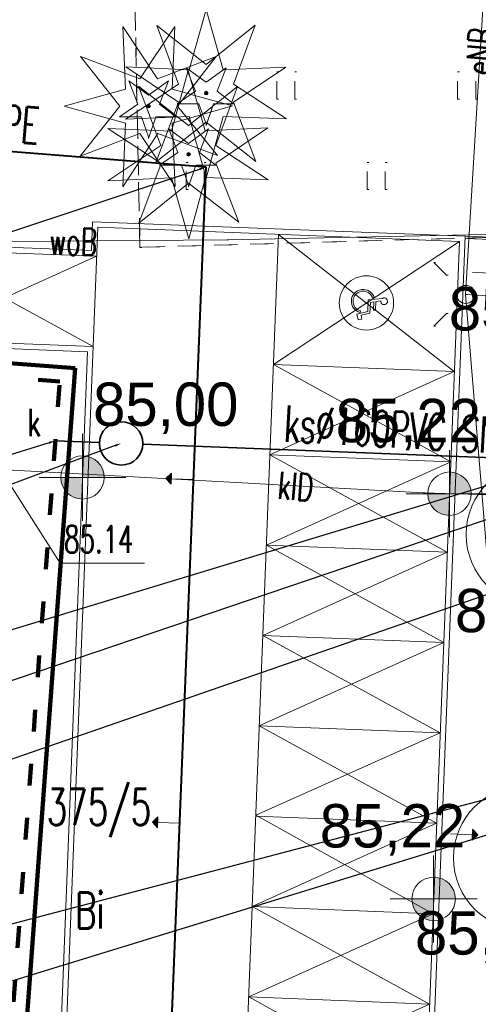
# Model space of a CAD drawing. Extents: x -134780 to 5540120, y 74663 to 5964901.
# Tile 28 of 84: x 5539557 to 5539570, y 5961332 to 5961359. Entities that reach past the tile are written whole.
import ezdxf
from ezdxf import colors
from ezdxf.entities.mleader import LeaderData, LeaderLine
from ezdxf.lldxf.tags import DXFTag
from ezdxf.math import Vec2, Vec3

# ---------------------------------------------------------------- set-up
doc = ezdxf.new("R2010")
doc.units = 0
doc.header["$MEASUREMENT"] = 0
doc.set_wipeout_variables(frame=1)
for name, pattern in [('ACAD_ISO03W100', [30, 12, -18]), ('Krawędzie ukryte', [150, 100, -50]), ('L_0_03', [1, 0.5, -0.5]), ('Przerywana', [320, 160, -160]), ('Wipeout_Contour', [1000, 0, -1000])]:
    doc.linetypes.add(name, pattern=pattern)
for name, color, linetype, lineweight in [('#opisy', 7, 'Continuous', 0), ('0_Nr_Pióra__7', 7, 'Continuous', 13), ('Arch drogi_Nr_Pióra__21', 7, 'Continuous', 9), ('Arch opisy_Nr_Pióra__21', 7, 'Continuous', 9), ('Arch opisy_Nr_Pióra__80', 3, 'Continuous', 211), ('arch spadki_Nr_Pióra__21', 7, 'Continuous', 9), ('inny_obiekt_zagospodarowania_terenu_Nr_Pióra__7', 7, 'Continuous', 13), ('INWENT RZĘDNE_Nr_Pióra__21', 7, 'Continuous', 9), ('IS_Kanalizacja_sanitarna_grawitacyjna', 34, 'ACAD_ISO03W100', 30), ('latarnia_Nr_Pióra__7', 7, 'Continuous', 13), ('mapa', 7, 'Continuous', 13), ('przewod_elektroenergetyczny_podziemny_Atr1_Nr_Pióra__7', 7, 'Continuous', 13), ('przewod_elektroenergetyczny_podziemny_Nr_Pióra__7', 7, 'Continuous', 13), ('przewod_kanalizacyjny_Atr1_Nr_Pióra__7', 7, 'Continuous', 13), ('przewod_kanalizacyjny_Nr_Pióra__7', 7, 'Continuous', 13), ('przewod_wodociagowy_Atr1_Nr_Pióra__7', 7, 'Continuous', 13), ('przewod_wodociagowy_Nr_Pióra__7', 7, 'Continuous', 13), ('rzedna_Atr2_Nr_Pióra__7', 7, 'Continuous', 13), ('slup_przewodow_napowietrznych_Nr_Pióra__7', 7, 'Continuous', 13), ('studnia_kanalizacyjna_Atr17_Nr_Pióra__7', 7, 'Continuous', 13), ('trawnik_Nr_Pióra__7', 7, 'Continuous', 13), ('zasuwa_lub_zawor_Nr_Pióra__7', 7, 'Continuous', 13)]:
    doc.layers.add(name, color=color, linetype=linetype, lineweight=lineweight)
for name, color, linetype, lineweight, true_color in [('210_oznaczenie_konturu_uzytku_gruntowego_Nr_Pióra__3', 7, 'Continuous', 18, 0xff6600), ('211_numer_dzialki_ewidencyjnej_Nr_Pióra__96', 7, 'Continuous', 13, 0x00d59f), ('_woda2', 7, 'Continuous', 30, 0x0b2af4), ('Arch opisy_Nr_Pióra__38', 7, 'Continuous', 211, 0xe3b979), ('Arch wyposarzenie_Nr_Pióra__2', 7, 'Continuous', 13, 0x7f7f7f), ('Arch zieleń_Nr_Pióra__4', 7, 'Continuous', 9, 0x029e21), ('OT_ZagospodarowanieTerenu_P_Nr_Pióra__96', 7, 'Continuous', 13, 0x00d59f)]:
    doc.layers.add(name, color=color, linetype=linetype, lineweight=lineweight, true_color=true_color)
for name, color, linetype in [('arch spadki', 7, 'Continuous'), ('INWENT RZĘDNE', 7, 'Continuous'), ('OT_ZagospodarowanieTerenu_P', 7, 'Continuous')]:
    doc.layers.add(name, color=color, linetype=linetype)
doc.styles.add('GENERATED_STYLE_1', font='txt')
doc.styles.add('GENERATED_STYLE_7', font='Simplex.shx', dxfattribs={"bigfont": 'BIGFONT.SHX'})
doc.styles.add('ROMANS', font='romans', dxfattribs={"width": 0.8})
doc.styles.get("Standard").update_dxf_attribs({"font": 'txt', "bigfont": 'BIGFONT.SHX'})
tags = doc.linetypes.add('DASH', pattern=[15, 10, -5]).pattern_tags.tags
tags[6:7] = [DXFTag(74, 4), DXFTag(75, 0), DXFTag(340, '0'), DXFTag(46, 0.0), DXFTag(50, 0.0), DXFTag(44, 0.0), DXFTag(45, 0.0)]
tags[4:5] = [DXFTag(74, 4), DXFTag(75, 0), DXFTag(340, '0'), DXFTag(46, 0.0), DXFTag(50, 0.0), DXFTag(44, 0.0), DXFTag(45, 0.0)]

# ---------------------------------------------------------------- blocks, each defined once
blk = doc.blocks.new('Koty wysokościowe_35', base_point=(-155004, 121215))
at = {"layer": 'INWENT RZĘDNE_Nr_Pióra__21', "linetype": 'Continuous'}
for points in [[(-155004, 121215), (-154404, 121215), (-154449, 121445), (-154579, 121639), (-154774, 121769), (-155004, 121815)], [(-155004, 121215), (-155604, 121215), (-155558, 120985), (-155428, 120791), (-155233, 120661), (-155004, 120615)]]:
    blk.add_hatch(color=256, dxfattribs=at).paths.add_polyline_path(points, flags=0)
for p, q in [((-155004, 120015), (-155004, 122415)), ((-156204, 121215), (-153804, 121215))]:
    blk.add_line(p, q, dxfattribs=at)
blk.add_circle((-155004, 121215), 600, dxfattribs=at)
at = {"layer": 'INWENT RZĘDNE_Nr_Pióra__21', "insert": (-154712, 122415), "char_height": 1200, "attachment_point": 7, "style": 'GENERATED_STYLE_1'}
blk.add_mtext('{85,00}', dxfattribs=at)
blk = doc.blocks.new('Koty wysokościowe_34', base_point=(-144864, 120764))
at = {"layer": 'INWENT RZĘDNE_Nr_Pióra__21', "linetype": 'Continuous'}
for points in [[(-144864, 120764), (-144264, 120764), (-144309, 120993), (-144439, 121188), (-144634, 121318), (-144864, 121364)], [(-144864, 120764), (-145464, 120764), (-145418, 120534), (-145288, 120339), (-145093, 120209), (-144864, 120164)]]:
    blk.add_hatch(color=256, dxfattribs=at).paths.add_polyline_path(points, flags=0)
for p, q in [((-144864, 119564), (-144864, 121964)), ((-146064, 120764), (-143664, 120764))]:
    blk.add_line(p, q, dxfattribs=at)
blk.add_circle((-144864, 120764), 600, dxfattribs=at)
at = {"layer": 'INWENT RZĘDNE_Nr_Pióra__21', "insert": (-148010, 121964), "char_height": 1200, "attachment_point": 7, "style": 'GENERATED_STYLE_1'}
blk.add_mtext('{85,22}', dxfattribs=at)
blk = doc.blocks.new('Koty wysokościowe_33', base_point=(-145302, 109559))
at = {"layer": 'INWENT RZĘDNE_Nr_Pióra__21', "linetype": 'Continuous'}
for points in [[(-145302, 109559), (-144702, 109559), (-144747, 109788), (-144877, 109983), (-145072, 110113), (-145302, 110159)], [(-145302, 109559), (-145902, 109559), (-145856, 109329), (-145726, 109135), (-145531, 109004), (-145302, 108959)]]:
    blk.add_hatch(color=256, dxfattribs=at).paths.add_polyline_path(points, flags=0)
for p, q in [((-145302, 108359), (-145302, 110759)), ((-146502, 109559), (-144102, 109559))]:
    blk.add_line(p, q, dxfattribs=at)
blk.add_circle((-145302, 109559), 600, dxfattribs=at)
at = {"layer": 'INWENT RZĘDNE_Nr_Pióra__21', "insert": (-148448, 110759), "char_height": 1200, "attachment_point": 7, "style": 'GENERATED_STYLE_1'}
blk.add_mtext('{85,22}', dxfattribs=at)
blk = doc.blocks.new('Koty wysokościowe_32', base_point=(-141233, 124024))
at = {"layer": 'INWENT RZĘDNE_Nr_Pióra__21', "linetype": 'Continuous'}
for points in [[(-141233, 124024), (-140633, 124024), (-140679, 124254), (-140809, 124449), (-141004, 124579), (-141233, 124624)], [(-141233, 124024), (-141833, 124024), (-141788, 123795), (-141658, 123600), (-141463, 123470), (-141233, 123424)]]:
    blk.add_hatch(color=256, dxfattribs=at).paths.add_polyline_path(points, flags=0)
for p, q in [((-141233, 122824), (-141233, 125224)), ((-142433, 124024), (-140033, 124024))]:
    blk.add_line(p, q, dxfattribs=at)
blk.add_circle((-141233, 124024), 600, dxfattribs=at)
at = {"layer": 'INWENT RZĘDNE_Nr_Pióra__21', "insert": (-144882, 125053), "char_height": 1200, "attachment_point": 7, "style": 'GENERATED_STYLE_1'}
blk.add_mtext('{85,22}', dxfattribs=at)
blk = doc.blocks.new('Koty wysokościowe_31', base_point=(-141566, 115511))
at = {"layer": 'INWENT RZĘDNE_Nr_Pióra__21', "linetype": 'Continuous'}
for points in [[(-141566, 115511), (-140966, 115511), (-141012, 115741), (-141142, 115935), (-141337, 116065), (-141566, 116111)], [(-141566, 115511), (-142166, 115511), (-142121, 115281), (-141990, 115087), (-141796, 114957), (-141566, 114911)]]:
    blk.add_hatch(color=256, dxfattribs=at).paths.add_polyline_path(points, flags=0)
for p, q in [((-141566, 114311), (-141566, 116711)), ((-142766, 115511), (-140366, 115511))]:
    blk.add_line(p, q, dxfattribs=at)
blk.add_circle((-141566, 115511), 600, dxfattribs=at)
at = {"layer": 'INWENT RZĘDNE_Nr_Pióra__21', "insert": (-144713, 116711), "char_height": 1200, "attachment_point": 7, "style": 'GENERATED_STYLE_1'}
blk.add_mtext('{85,22}', dxfattribs=at)
blk = doc.blocks.new('Koty wysokościowe_30', base_point=(-141915, 106598))
at = {"layer": 'INWENT RZĘDNE_Nr_Pióra__21', "linetype": 'Continuous'}
for points in [[(-141915, 106598), (-141315, 106598), (-141360, 106827), (-141490, 107022), (-141685, 107152), (-141915, 107198)], [(-141915, 106598), (-142515, 106598), (-142469, 106368), (-142339, 106173), (-142144, 106043), (-141915, 105998)]]:
    blk.add_hatch(color=256, dxfattribs=at).paths.add_polyline_path(points, flags=0)
for p, q in [((-141915, 105398), (-141915, 107798)), ((-143115, 106598), (-140715, 106598))]:
    blk.add_line(p, q, dxfattribs=at)
blk.add_circle((-141915, 106598), 600, dxfattribs=at)
at = {"layer": 'INWENT RZĘDNE_Nr_Pióra__21', "insert": (-145819, 107798), "char_height": 1200, "attachment_point": 7, "style": 'GENERATED_STYLE_1'}
blk.add_mtext('{85,22}', dxfattribs=at)
blk = doc.blocks.new('Linia_6', base_point=(-144229, 126881))
at = {"layer": 'arch spadki_Nr_Pióra__21', "linetype": 'Continuous'}
blk.add_hatch(color=256, dxfattribs=at).paths.add_polyline_path([(-143474, 126851), (-143630, 126707), (-143618, 127007)], flags=0)
for p, q in [((-144229, 126881), (-143624, 126857)), ((-143630, 126707), (-143618, 127007)), ((-143474, 126851), (-143618, 127007)), ((-143474, 126851), (-143630, 126707))]:
    blk.add_line(p, q, dxfattribs=at)
blk = doc.blocks.new('Linia_5', base_point=(-151948, 121154))
at = {"layer": 'arch spadki_Nr_Pióra__21', "linetype": 'Continuous'}
blk.add_hatch(color=256, dxfattribs=at).paths.add_polyline_path([(-152703, 121184), (-152547, 121328), (-152559, 121028)], flags=0)
for p, q in [((-152703, 121184), (-152547, 121328)), ((-152703, 121184), (-152559, 121028)), ((-152547, 121328), (-152559, 121028)), ((-151948, 121154), (-152553, 121178))]:
    blk.add_line(p, q, dxfattribs=at)
blk = doc.blocks.new('Linia_4', base_point=(-152319, 111652))
at = {"layer": 'arch spadki_Nr_Pióra__21', "linetype": 'Continuous'}
blk.add_hatch(color=256, dxfattribs=at).paths.add_polyline_path([(-153074, 111682), (-152918, 111826), (-152930, 111526)], flags=0)
for p, q in [((-153074, 111682), (-152918, 111826)), ((-153074, 111682), (-152930, 111526)), ((-152918, 111826), (-152930, 111526)), ((-152319, 111652), (-152924, 111676))]:
    blk.add_line(p, q, dxfattribs=at)
blk = doc.blocks.new('Linia_2', base_point=(-144835, 111360))
at = {"layer": 'arch spadki_Nr_Pióra__21', "linetype": 'Continuous'}
blk.add_hatch(color=256, dxfattribs=at).paths.add_polyline_path([(-144080, 111330), (-144236, 111186), (-144225, 111486)], flags=0)
for p, q in [((-144835, 111360), (-144230, 111336)), ((-144236, 111186), (-144225, 111486)), ((-144080, 111330), (-144225, 111486)), ((-144080, 111330), (-144236, 111186))]:
    blk.add_line(p, q, dxfattribs=at)
blk = doc.blocks.new('mapa')
at = {"layer": '0_Nr_Pióra__7', "color": 252, "linetype": 'Continuous'}
for p, q in [((5539564.199, 5961357.799), (5539564.249, 5961357.799)), ((5539564.699, 5961357.799), (5539564.749, 5961357.799)), ((5539569.199, 5961357.799), (5539569.249, 5961357.799)), ((5539569.699, 5961357.799), (5539569.749, 5961357.799)), ((5539564.199, 5961357.049), (5539564.249, 5961357.049)), ((5539564.699, 5961357.049), (5539564.749, 5961357.049)), ((5539569.199, 5961357.049), (5539569.249, 5961357.049)), ((5539569.699, 5961357.049), (5539569.749, 5961357.049)), ((5539566.699, 5961355.299), (5539566.749, 5961355.299)), ((5539567.199, 5961355.299), (5539567.249, 5961355.299)), ((5539566.699, 5961354.549), (5539566.749, 5961354.549)), ((5539567.199, 5961354.549), (5539567.249, 5961354.549)), ((5539562.83, 5961353.16), (5539562.88, 5961353.16)), ((5539560.42, 5961352.95), (5539560.47, 5961352.95)), ((5539568.537, 5961352.534), (5539568.587, 5961352.534)), ((5539568.89, 5961352.181), (5539568.94, 5961352.181)), ((5539569.42, 5961351.65), (5539569.47, 5961351.65)), ((5539569.42, 5961351.65), (5539569.47, 5961351.65)), ((5539569.42, 5961351.65), (5539569.47, 5961351.65)), ((5539568.89, 5961351.12), (5539568.94, 5961351.12)), ((5539568.537, 5961350.767), (5539568.587, 5961350.767)), ((5539568.25, 5961346.16), (5539568.3, 5961346.16)), ((5539558.22, 5961344.22), (5539558.27, 5961344.22)), ((5539560.497, 5961344.22), (5539560.547, 5961344.22))]:
    blk.add_line(p, q, dxfattribs=at)
at = {"layer": 'Arch drogi_Nr_Pióra__21', "linetype": 'Continuous'}
for p, q in [((5539559.11, 5961353.66), (5539559.079, 5961352.86)), ((5539569.402, 5961353.257), (5539559.11, 5961353.66)), ((5539559.254, 5961353.504), (5539557.997, 5961321.328)), ((5539569.247, 5961353.113), (5539559.254, 5961353.504)), ((5539564.25, 5961353.309), (5539562.995, 5961321.193)), ((5539569.247, 5961353.113), (5539568.184, 5961325.934)), ((5539569.402, 5961353.257), (5539568.328, 5961325.778)), ((5539570.689, 5961353.147), (5539569.4, 5961353.197)), ((5539570.751, 5961353.205), (5539569.402, 5961353.257)), ((5539559.079, 5961352.86), (5539554.083, 5961353.055)), ((5539559.223, 5961352.704), (5539554.227, 5961352.9)), ((5539559.125, 5961350.206), (5539554.129, 5961350.402)), ((5539558.97, 5961350.062), (5539553.973, 5961350.258)), ((5539558.97, 5961350.062), (5539557.847, 5961321.334)), ((5539569.106, 5961349.516), (5539564.11, 5961349.711)), ((5539569.008, 5961347.018), (5539564.012, 5961347.213)), ((5539568.911, 5961344.52), (5539563.915, 5961344.715)), ((5539568.813, 5961342.022), (5539563.817, 5961342.217)), ((5539568.715, 5961339.524), (5539563.719, 5961339.719)), ((5539568.618, 5961337.026), (5539563.622, 5961337.221)), ((5539568.52, 5961334.527), (5539563.524, 5961334.723)), ((5539568.423, 5961332.029), (5539563.426, 5961332.225))]:
    blk.add_line(p, q, dxfattribs=at)
at = {"layer": 'Arch drogi_Nr_Pióra__21', "linetype": 'Przerywana'}
for p, q in [((5539564.11, 5961349.711), (5539569.247, 5961353.113)), ((5539564.25, 5961353.309), (5539569.106, 5961349.516)), ((5539554.227, 5961352.9), (5539559.125, 5961350.206)), ((5539554.129, 5961350.402), (5539559.223, 5961352.704)), ((5539569.008, 5961347.018), (5539564.11, 5961349.711)), ((5539569.106, 5961349.516), (5539564.012, 5961347.213)), ((5539564.012, 5961347.213), (5539568.911, 5961344.52)), ((5539563.915, 5961344.715), (5539569.008, 5961347.018)), ((5539568.813, 5961342.022), (5539563.915, 5961344.715)), ((5539568.911, 5961344.52), (5539563.817, 5961342.217)), ((5539563.817, 5961342.217), (5539568.715, 5961339.524)), ((5539563.719, 5961339.719), (5539568.813, 5961342.022)), ((5539568.715, 5961339.524), (5539563.623, 5961337.251)), ((5539568.618, 5961337.026), (5539563.719, 5961339.719)), ((5539563.524, 5961334.723), (5539568.618, 5961337.026)), ((5539563.623, 5961337.251), (5539568.52, 5961334.527)), ((5539568.423, 5961332.029), (5539563.524, 5961334.723)), ((5539568.52, 5961334.527), (5539563.426, 5961332.225)), ((5539563.426, 5961332.225), (5539568.325, 5961329.531)), ((5539563.329, 5961329.727), (5539568.423, 5961332.029))]:
    blk.add_line(p, q, dxfattribs=at)
at = {"layer": 'Arch opisy_Nr_Pióra__21', "color": 252, "linetype": 'Krawędzie ukryte'}
blk.add_circle((5539566.678, 5961351.412), 0.75, dxfattribs=at)
at = {"layer": 'Arch opisy_Nr_Pióra__38', "linetype": 'ACAD_ISO03W100', "ltscale": 0.05}
for p, q in [((5539558.206, 5961349.24), (5539545.136, 5961350.216)), ((5539556.256, 5961323.113), (5539558.206, 5961349.24))]:
    blk.add_line(p, q, dxfattribs=at)
at = {"layer": 'Arch opisy_Nr_Pióra__80', "linetype": 'DASH', "ltscale": 0.2}
for p, q in [((5539558.632, 5961349.61), (5539545.166, 5961350.615)), ((5539556.625, 5961322.684), (5539558.635, 5961349.609))]:
    blk.add_line(p, q, dxfattribs=at)
at = {"layer": 'Arch wyposarzenie_Nr_Pióra__2', "color": 252, "linetype": 'Continuous'}
for p, q in [((5539566.73, 5961351.502), (5539566.715, 5961351.172)), ((5539567.121, 5961351.539), (5539566.73, 5961351.502)), ((5539566.893, 5961351.569), (5539566.845, 5961351.564)), ((5539566.939, 5961351.453), (5539567.075, 5961351.475)), ((5539566.502, 5961351.147), (5539566.514, 5961351.192)), ((5539566.776, 5961351.126), (5539566.789, 5961351.428)), ((5539566.789, 5961351.428), (5539566.885, 5961351.444)), ((5539566.885, 5961351.444), (5539566.875, 5961351.212)), ((5539566.875, 5961351.212), (5539566.929, 5961351.21)), ((5539566.929, 5961351.21), (5539566.939, 5961351.453)), ((5539566.715, 5961351.172), (5539566.413, 5961351.102)), ((5539566.413, 5961351.102), (5539566.454, 5961350.946)), ((5539566.454, 5961350.946), (5539566.549, 5961350.966)), ((5539566.53, 5961351.075), (5539566.776, 5961351.126)), ((5539566.549, 5961350.966), (5539566.53, 5961351.075))]:
    blk.add_line(p, q, dxfattribs=at)
for centre, major_axis, start_param, end_param in [((5539566.586, 5961351.461), (-0.013, -0.325), 1.947533, 6.059917), ((5539566.586, 5961351.461), (-0.011, -0.278), 1.989195, 6.059917), ((5539567.169, 5961351.459), (-0.0036, -0.0928), 4.583801, 10.008202)]:
    blk.add_ellipse(centre, major_axis=major_axis, ratio=0.999933, start_param=start_param, end_param=end_param, dxfattribs=at)
at = {"layer": 'Arch zieleń_Nr_Pióra__4', "color": 252, "linetype": 'Continuous'}
for centre in [(5539571.432, 5961345.012), (5539571.082, 5961336.069)]:
    blk.add_circle(centre, 2, dxfattribs=at)
at = {"layer": 'latarnia_Nr_Pióra__7', "color": 252, "linetype": 'Continuous', "flags": 128}
for points in [[(5539568.89, 5961352.181), (5539568.537, 5961352.534)], [(5539568.89, 5961351.12), (5539568.537, 5961350.767)]]:
    blk.add_lwpolyline(points, dxfattribs=at)
at = {"layer": 'latarnia_Nr_Pióra__7', "color": 252, "linetype": 'Continuous'}
blk.add_circle((5539569.42, 5961351.65), 0.25, dxfattribs=at)
at = {"layer": 'przewod_elektroenergetyczny_podziemny_Nr_Pióra__7', "color": 252, "linetype": 'Continuous', "flags": 128}
blk.add_lwpolyline([(5539570.99, 5961351.55), (5539569.42, 5961351.65), (5539571.88, 5961321.69), (5539572.64, 5961320.61), (5539591.67, 5961319.34), (5539590.26, 5961315.44), (5539589.49, 5961303.7), (5539588.75, 5961294.23), (5539590.71, 5961282.36)], dxfattribs=at)
at = {"layer": 'przewod_kanalizacyjny_Nr_Pióra__7', "color": 252, "linetype": 'Continuous', "flags": 128}
blk.add_lwpolyline([(5539549.76, 5961345.36), (5539552.38, 5961345.49), (5539554.31, 5961345.93), (5539556.57, 5961346.81), (5539568.25, 5961346.16), (5539575.34, 5961345.95), (5539580.33, 5961345.73)], dxfattribs=at)
at = {"layer": 'przewod_wodociagowy_Nr_Pióra__7', "color": 252, "linetype": 'Continuous', "flags": 128}
blk.add_lwpolyline([(5539541.4, 5961352.89), (5539549.54, 5961353.06), (5539562.83, 5961353.16), (5539579.72, 5961353.51), (5539580.63, 5961353.54)], dxfattribs=at)
at = {"layer": 'rzedna_Atr2_Nr_Pióra__7', "color": 252, "linetype": 'Continuous', "flags": 128}
blk.add_lwpolyline([(5539556.57, 5961346.81), (5539558.22, 5961344.22), (5539560.497, 5961344.22)], dxfattribs=at)
at = {"layer": 'slup_przewodow_napowietrznych_Nr_Pióra__7', "color": 252, "linetype": 'Continuous'}
blk.add_circle((5539569.42, 5961351.65), 0.25, dxfattribs=at)
at = {"layer": 'trawnik_Nr_Pióra__7', "color": 252, "linetype": 'L_0_03', "flags": 128}
for points in [[(5539564.199, 5961357.049), (5539564.199, 5961357.799)], [(5539564.699, 5961357.049), (5539564.699, 5961357.799)], [(5539569.199, 5961357.049), (5539569.199, 5961357.799)], [(5539569.699, 5961357.049), (5539569.699, 5961357.799)], [(5539566.699, 5961354.549), (5539566.699, 5961355.299)], [(5539567.199, 5961354.549), (5539567.199, 5961355.299)]]:
    blk.add_lwpolyline(points, dxfattribs=at)
at = {"layer": 'arch spadki', "color": 252, "linetype": 'Continuous', "xscale": 0.001, "yscale": 0.001, "zscale": 0.001}
for name, p in [('Linia_6', (5539569.609, 5961352.256)), ('Linia_5', (5539561.89, 5961346.529)), ('Linia_4', (5539561.518, 5961337.027)), ('Linia_2', (5539569.002, 5961336.735))]:
    blk.add_blockref(name, p, dxfattribs=at)
at = {"layer": 'INWENT RZĘDNE', "color": 252, "xscale": 0.001, "yscale": 0.001, "zscale": 0.001}
for name, p in [('Koty wysokościowe_32', (5539572.604, 5961349.399)), ('Koty wysokościowe_35', (5539558.834, 5961346.59)), ('Koty wysokościowe_34', (5539568.974, 5961346.139)), ('Koty wysokościowe_31', (5539572.271, 5961340.886)), ('Koty wysokościowe_33', (5539568.536, 5961334.934)), ('Koty wysokościowe_30', (5539571.923, 5961331.973))]:
    blk.add_blockref(name, p, dxfattribs=at)
at = {"layer": '210_oznaczenie_konturu_uzytku_gruntowego_Nr_Pióra__3', "color": 252, "linetype": 'Continuous', "insert": (5539558.626, 5961335.115), "char_height": 1, "attachment_point": 1, "style": 'GENERATED_STYLE_7'}
blk.add_mtext('{\\W0.660000x;Bi}', dxfattribs=at)
at = {"layer": '211_numer_dzialki_ewidencyjnej_Nr_Pióra__96', "color": 252, "linetype": 'Continuous', "insert": (5539557.845, 5961337.975), "char_height": 1, "attachment_point": 1, "style": 'GENERATED_STYLE_7'}
blk.add_mtext('{\\W0.660000x;375/5}', dxfattribs=at)
at = {"layer": 'przewod_elektroenergetyczny_podziemny_Atr1_Nr_Pióra__7', "color": 252, "linetype": 'Continuous', "insert": (5539569.409, 5961357.756), "char_height": 0.75, "attachment_point": 1, "rotation": 85, "style": 'GENERATED_STYLE_7'}
blk.add_mtext('{\\W0.660000x;eNB}', dxfattribs=at)
at = {"layer": 'przewod_kanalizacyjny_Atr1_Nr_Pióra__7', "color": 252, "linetype": 'Continuous', "insert": (5539564.266, 5961346.754), "char_height": 0.75, "attachment_point": 1, "rotation": 355.2, "style": 'GENERATED_STYLE_7'}
blk.add_mtext('{\\W0.660000x;klD}', dxfattribs=at)
at = {"layer": 'przewod_wodociagowy_Atr1_Nr_Pióra__7', "color": 252, "linetype": 'Continuous', "insert": (5539557.923, 5961353.5), "char_height": 0.75, "attachment_point": 1, "rotation": 358.8, "style": 'GENERATED_STYLE_7'}
blk.add_mtext('{\\W0.660000x;woB}', dxfattribs=at)
at = {"layer": 'rzedna_Atr2_Nr_Pióra__7', "color": 252, "linetype": 'Continuous', "insert": (5539558.329, 5961345.254), "char_height": 0.75, "attachment_point": 1, "style": 'GENERATED_STYLE_7'}
blk.add_mtext('{\\W0.660000x;85.14}', dxfattribs=at)
at = {"layer": 'studnia_kanalizacyjna_Atr17_Nr_Pióra__7', "color": 252, "linetype": 'Continuous', "insert": (5539557.314, 5961348.481), "char_height": 0.75, "attachment_point": 1, "style": 'GENERATED_STYLE_7'}
blk.add_mtext('{\\W0.660000x;k}', dxfattribs=at)
at = {"color": 252, "linetype": 'Wipeout_Contour', "lineweight": 0, "ltscale": 2219851.149166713}
blk.add_wipeout([(5539560.659, 5961356.006), (5539560.659, 5961355.956), (5539560.859, 5961356.556), (5539561.409, 5961356.556), (5539560.959, 5961356.906), (5539561.209, 5961357.556), (5539560.659, 5961357.156), (5539560.109, 5961357.556), (5539560.359, 5961356.906), (5539559.859, 5961356.556), (5539560.459, 5961356.556)], dxfattribs=at).dxf.layer = 'OT_ZagospodarowanieTerenu_P'
at = {"layer": 'OT_ZagospodarowanieTerenu_P_Nr_Pióra__96', "linetype": 'Continuous'}
blk.add_hatch(color=252, dxfattribs=at).paths.add_polyline_path([(5539560.659, 5961356.806, 1), (5539560.659, 5961356.906, 1)], flags=0)
at = {"layer": 'Arch zieleń_Nr_Pióra__4', "color": 252, "linetype": 'Continuous'}
for p, q in [((5539560.019, 5961357.322), (5539559.944, 5961359.055)), ((5539560.908, 5961357.612), (5539559.944, 5961359.055)), ((5539560.42, 5961357.612), (5539558.775, 5961358.229)), ((5539559.867, 5961356.854), (5539558.775, 5961358.229)), ((5539560.019, 5961357.322), (5539558.327, 5961356.851)), ((5539560.02, 5961356.384), (5539558.327, 5961356.851)), ((5539559.867, 5961356.854), (5539558.769, 5961355.473)), ((5539560.02, 5961356.384), (5539559.947, 5961354.621)), ((5539560.42, 5961356.095), (5539558.769, 5961355.473))]:
    blk.add_line(p, q, dxfattribs=at)
at = {"layer": 'OT_ZagospodarowanieTerenu_P_Nr_Pióra__96', "color": 252, "linetype": 'Continuous'}
blk.add_line((5539560.659, 5961356.856), (5539560.709, 5961356.856), dxfattribs=at)
at = {"layer": 'OT_ZagospodarowanieTerenu_P_Nr_Pióra__96', "color": 252, "linetype": 'Continuous', "flags": 128}
blk.add_lwpolyline([(5539560.659, 5961356.006), (5539560.659, 5961355.956), (5539560.859, 5961356.556), (5539561.409, 5961356.556), (5539560.959, 5961356.906), (5539561.209, 5961357.556), (5539560.659, 5961357.156), (5539560.109, 5961357.556), (5539560.359, 5961356.906), (5539559.859, 5961356.556), (5539560.459, 5961356.556)], close=True, dxfattribs=at)
at = {"layer": 'OT_ZagospodarowanieTerenu_P_Nr_Pióra__96', "color": 252, "linetype": 'Continuous'}
blk.add_circle((5539560.659, 5961356.856), 0.05, dxfattribs=at)
at = {"color": 252, "linetype": 'Wipeout_Contour', "lineweight": 0, "ltscale": 2201072.948801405}
blk.add_wipeout([(5539561.765, 5961354.673), (5539561.765, 5961354.623), (5539561.965, 5961355.223), (5539562.515, 5961355.223), (5539562.065, 5961355.573), (5539562.315, 5961356.223), (5539561.765, 5961355.823), (5539561.215, 5961356.223), (5539561.465, 5961355.573), (5539560.965, 5961355.223), (5539561.565, 5961355.223)], dxfattribs=at).dxf.layer = 'OT_ZagospodarowanieTerenu_P'
at = {"layer": 'OT_ZagospodarowanieTerenu_P_Nr_Pióra__96', "linetype": 'Continuous'}
blk.add_hatch(color=252, dxfattribs=at).paths.add_polyline_path([(5539561.765, 5961355.473, 1), (5539561.765, 5961355.573, 1)], flags=0)
at = {"layer": '0_Nr_Pióra__7', "color": 252, "linetype": 'Continuous'}
for p, q in [((5539561.699, 5961355.299), (5539561.749, 5961355.299)), ((5539562.199, 5961355.299), (5539562.249, 5961355.299)), ((5539561.699, 5961354.549), (5539561.749, 5961354.549)), ((5539562.199, 5961354.549), (5539562.249, 5961354.549))]:
    blk.add_line(p, q, dxfattribs=at)
at = {"layer": 'Arch zieleń_Nr_Pióra__4', "color": 252, "linetype": 'Continuous'}
for p, q in [((5539561.002, 5961355.767), (5539560.385, 5961357.411)), ((5539561.29, 5961356.166), (5539559.535, 5961356.238)), ((5539561.003, 5961355.273), (5539559.535, 5961356.238)), ((5539560.914, 5961356.096), (5539559.947, 5961354.621)), ((5539560.42, 5961356.095), (5539561.395, 5961354.633)), ((5539560.914, 5961356.096), (5539562.563, 5961355.491)), ((5539561.002, 5961355.767), (5539559.532, 5961354.79)), ((5539562.517, 5961355.77), (5539563.966, 5961354.817)), ((5539561.003, 5961355.273), (5539560.392, 5961353.617)), ((5539562.52, 5961355.282), (5539563.149, 5961353.642)), ((5539561.294, 5961354.875), (5539559.532, 5961354.79)), ((5539561.765, 5961354.725), (5539560.392, 5961353.617)), ((5539561.294, 5961354.875), (5539561.773, 5961353.185)), ((5539561.765, 5961354.725), (5539563.149, 5961353.642)), ((5539562.232, 5961354.88), (5539561.773, 5961353.185)), ((5539562.232, 5961354.88), (5539563.966, 5961354.817))]:
    blk.add_line(p, q, dxfattribs=at)
at = {"layer": 'OT_ZagospodarowanieTerenu_P_Nr_Pióra__96', "color": 252, "linetype": 'Continuous'}
blk.add_line((5539561.765, 5961355.523), (5539561.815, 5961355.523), dxfattribs=at)
at = {"layer": 'OT_ZagospodarowanieTerenu_P_Nr_Pióra__96', "color": 252, "linetype": 'Continuous', "flags": 128}
blk.add_lwpolyline([(5539561.765, 5961354.673), (5539561.765, 5961354.623), (5539561.965, 5961355.223), (5539562.515, 5961355.223), (5539562.065, 5961355.573), (5539562.315, 5961356.223), (5539561.765, 5961355.823), (5539561.215, 5961356.223), (5539561.465, 5961355.573), (5539560.965, 5961355.223), (5539561.565, 5961355.223)], close=True, dxfattribs=at)
at = {"layer": 'OT_ZagospodarowanieTerenu_P_Nr_Pióra__96', "color": 252, "linetype": 'Continuous'}
blk.add_circle((5539561.765, 5961355.523), 0.05, dxfattribs=at)
at = {"layer": 'trawnik_Nr_Pióra__7', "color": 252, "linetype": 'L_0_03', "flags": 128}
for points in [[(5539561.699, 5961354.549), (5539561.699, 5961355.299)], [(5539562.199, 5961354.549), (5539562.199, 5961355.299)]]:
    blk.add_lwpolyline(points, dxfattribs=at)
at = {"color": 252, "linetype": 'Wipeout_Contour', "lineweight": 0, "ltscale": 2209183.332147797}
blk.add_wipeout([(5539562.251, 5961356.366), (5539562.251, 5961356.316), (5539562.451, 5961356.916), (5539563.001, 5961356.916), (5539562.551, 5961357.266), (5539562.801, 5961357.916), (5539562.251, 5961357.516), (5539561.701, 5961357.916), (5539561.951, 5961357.266), (5539561.451, 5961356.916), (5539562.051, 5961356.916)], dxfattribs=at).dxf.layer = 'OT_ZagospodarowanieTerenu_P'
at = {"layer": 'OT_ZagospodarowanieTerenu_P_Nr_Pióra__96', "linetype": 'Continuous'}
blk.add_hatch(color=252, dxfattribs=at).paths.add_polyline_path([(5539562.251, 5961357.166, 1), (5539562.251, 5961357.266, 1)], flags=0)
at = {"layer": 'Arch zieleń_Nr_Pióra__4', "color": 252, "linetype": 'Continuous'}
for p, q in [((5539561.782, 5961357.859), (5539562.253, 5961359.528)), ((5539562.717, 5961357.856), (5539562.253, 5961359.528)), ((5539561.49, 5961357.46), (5539560.887, 5961359.086)), ((5539562.247, 5961358.009), (5539560.887, 5961359.086)), ((5539562.247, 5961358.009), (5539563.603, 5961359.09)), ((5539563.005, 5961357.462), (5539563.603, 5961359.09)), ((5539560.42, 5961357.612), (5539561.381, 5961359.056)), ((5539561.308, 5961357.322), (5539561.381, 5961359.056)), ((5539560.908, 5961357.612), (5539562.531, 5961358.224)), ((5539561.461, 5961356.858), (5539562.531, 5961358.224)), ((5539561.782, 5961357.859), (5539560.027, 5961357.942)), ((5539561.489, 5961356.968), (5539560.027, 5961357.942)), ((5539561.29, 5961356.166), (5539561.751, 5961357.838)), ((5539562.225, 5961356.169), (5539561.751, 5961357.838)), ((5539562.717, 5961357.856), (5539564.45, 5961357.93)), ((5539563.006, 5961356.967), (5539564.45, 5961357.93)), ((5539561.49, 5961357.46), (5539560.024, 5961356.492)), ((5539563.005, 5961357.462), (5539564.473, 5961356.499)), ((5539561.76, 5961356.319), (5539560.385, 5961357.411)), ((5539561.308, 5961357.322), (5539562.98, 5961356.86)), ((5539561.76, 5961356.319), (5539563.119, 5961357.398)), ((5539562.517, 5961355.77), (5539563.119, 5961357.398)), ((5539561.489, 5961356.968), (5539560.868, 5961355.316)), ((5539563.006, 5961356.967), (5539563.625, 5961355.324)), ((5539561.311, 5961356.387), (5539562.98, 5961356.86)), ((5539561.461, 5961356.858), (5539562.563, 5961355.491)), ((5539561.779, 5961356.568), (5539560.024, 5961356.492)), ((5539562.248, 5961356.415), (5539560.868, 5961355.316)), ((5539561.311, 5961356.387), (5539561.395, 5961354.633)), ((5539561.779, 5961356.568), (5539562.251, 5961354.867)), ((5539562.248, 5961356.415), (5539563.625, 5961355.324)), ((5539562.718, 5961356.568), (5539562.251, 5961354.867)), ((5539562.718, 5961356.568), (5539564.473, 5961356.499)), ((5539562.225, 5961356.169), (5539563.958, 5961356.253)), ((5539562.52, 5961355.282), (5539563.958, 5961356.253))]:
    blk.add_line(p, q, dxfattribs=at)
at = {"layer": 'inny_obiekt_zagospodarowania_terenu_Nr_Pióra__7', "color": 252, "linetype": 'L_0_03', "flags": 128}
blk.add_lwpolyline([(5539560.1, 5961368.75), (5539560.42, 5961352.95), (5539571.32, 5961353.26)], dxfattribs=at)
at = {"layer": 'OT_ZagospodarowanieTerenu_P_Nr_Pióra__96', "color": 252, "linetype": 'Continuous'}
blk.add_line((5539562.251, 5961357.216), (5539562.301, 5961357.216), dxfattribs=at)
at = {"layer": 'OT_ZagospodarowanieTerenu_P_Nr_Pióra__96', "color": 252, "linetype": 'Continuous', "flags": 128}
for points in [[(5539562.251, 5961356.366), (5539562.251, 5961356.316), (5539562.451, 5961356.916), (5539563.001, 5961356.916), (5539562.551, 5961357.266), (5539562.801, 5961357.916), (5539562.251, 5961357.516), (5539561.701, 5961357.916), (5539561.951, 5961357.266), (5539561.451, 5961356.916), (5539562.051, 5961356.916)], [(5539562.251, 5961356.366), (5539562.051, 5961356.916), (5539561.451, 5961356.916), (5539561.951, 5961357.266), (5539561.701, 5961357.916), (5539562.251, 5961357.516), (5539562.801, 5961357.916), (5539562.551, 5961357.266), (5539563.001, 5961356.916), (5539562.451, 5961356.916), (5539562.251, 5961356.316)], [(5539560.659, 5961356.006), (5539560.459, 5961356.556), (5539559.859, 5961356.556), (5539560.359, 5961356.906), (5539560.109, 5961357.556), (5539560.659, 5961357.156), (5539561.209, 5961357.556), (5539560.959, 5961356.906), (5539561.409, 5961356.556), (5539560.859, 5961356.556), (5539560.659, 5961355.956)], [(5539561.765, 5961354.673), (5539561.565, 5961355.223), (5539560.965, 5961355.223), (5539561.465, 5961355.573), (5539561.215, 5961356.223), (5539561.765, 5961355.823), (5539562.315, 5961356.223), (5539562.065, 5961355.573), (5539562.515, 5961355.223), (5539561.965, 5961355.223), (5539561.765, 5961354.623)]]:
    blk.add_lwpolyline(points, close=True, dxfattribs=at)
at = {"layer": 'OT_ZagospodarowanieTerenu_P_Nr_Pióra__96', "color": 252, "linetype": 'Continuous'}
blk.add_circle((5539562.251, 5961357.216), 0.05, dxfattribs=at)
at = {"layer": 'przewod_elektroenergetyczny_podziemny_Nr_Pióra__7', "color": 252, "linetype": 'Continuous', "flags": 128}
blk.add_lwpolyline([(5539551.68, 5961366.54), (5539557.55, 5961367.33), (5539567.62, 5961368.93), (5539570.22, 5961369.47), (5539570.01, 5961361.53), (5539569.42, 5961351.65)], dxfattribs=at)
at = {"layer": 'trawnik_Nr_Pióra__7', "color": 252, "linetype": 'L_0_03', "flags": 128}
blk.add_lwpolyline([(5539560.42, 5961352.95), (5539560.1, 5961368.75), (5539571.04, 5961370.08), (5539571.32, 5961353.26)], close=True, dxfattribs=at)

msp = doc.modelspace()

# ---------------------------------------------------------------- linework, layer by layer
at = {"layer": 'IS_Kanalizacja_sanitarna_grawitacyjna', "linetype": 'ByBlock', "lineweight": 35}
for p, q in [((5539558.084, 5961347.602), (5539559.305, 5961347.554)), ((5539560.504, 5961347.507), (5539579.816, 5961346.752))]:
    msp.add_line(p, q, dxfattribs=at)
msp.add_circle((5539559.904, 5961347.53), 0.6, dxfattribs=at)

# ---------------------------------------------------------------- next in the draw order: block references
at = {"layer": 'mapa', "color": 4, "lineweight": 40}
msp.add_blockref('mapa', (0, 0), dxfattribs=at)

# ---------------------------------------------------------------- next in the draw order: linework, layer by layer
at = {"layer": '_woda2', "color": 4, "lineweight": 40}
for p, q in [((5539562.251, 5961355.171), (5539549.472, 5961356.17)), ((5539561.002, 5961324.284), (5539562.251, 5961355.171))]:
    msp.add_line(p, q, dxfattribs=at)

# ---------------------------------------------------------------- next in the draw order: texts
at = {"layer": '_woda2', "color": 7, "lineweight": 40, "style": 'ROMANS', "width": 0.6}
msp.add_text('w%%C63PE', height=1, rotation=355.348, dxfattribs=at).set_placement((5539554.473, 5961356.06))
at = {"layer": 'IS_Kanalizacja_sanitarna_grawitacyjna', "color": 7, "linetype": 'ByBlock', "lineweight": 35, "style": 'ROMANS', "width": 0.6}
msp.add_text('ks%%C160PVC SN8', height=1, rotation=356.8341, dxfattribs=at).set_placement((5539564.385, 5961347.582))

# ---------------------------------------------------------------- next in the draw order: leaders
at = {"layer": '#opisy', "lineweight": 0}
ml = msp.add_multileader_mtext('Standard', dxfattribs=at)
ml.set_content('\\fArial|b0|i0|c238|p34;\\A1;W3 ', color=256)
ml.set_leader_properties()
ml.build(insert=Vec2(0, 0))
ml.multileader.update_dxf_attribs({"text_left_attachment_type": 5, "text_right_attachment_type": 5, "dogleg_length": 0.36, "arrow_head_size": 0.18})
ctx = ml.context
ctx.base_point, ctx.char_height, ctx.arrow_head_size, ctx.landing_gap_size, ctx.plane_origin = Vec3(5539525.691, 5961346.704), 1.5, 0.18, 0.09, Vec3(5539523.025, 5961325.025)
ctx.left_attachment, ctx.right_attachment, ctx.text_align_type = 5, 5, 2
notes = []
notes.append((ctx, [(0, (1, 1, 0), (5539532.273, 5961345.198), (-1, 0), 0.36, [(0, [(5539562.251, 5961355.171)], 0, [])])]))
ctx.mtext.insert, ctx.mtext.alignment, ctx.mtext.flow_direction = Vec3(5539531.823, 5961347.004), 3, 5
ml = msp.add_multileader_mtext('Standard', dxfattribs=at)
ml.set_content('\\fArial|b0|i0|c238|p34;\\A1;G10 ', color=256)
ml.set_leader_properties()
ml.build(insert=Vec2(0, 0))
ml.multileader.update_dxf_attribs({"text_left_attachment_type": 5, "text_right_attachment_type": 5, "dogleg_length": 0.36, "arrow_head_size": 0.18})
ctx = ml.context
ctx.base_point, ctx.char_height, ctx.arrow_head_size, ctx.landing_gap_size, ctx.plane_origin = Vec3(5539524.069, 5961336.387), 1.5, 0.18, 0.09, Vec3(5539542.271, 5961307.131)
ctx.left_attachment, ctx.right_attachment, ctx.text_align_type = 5, 5, 2
notes.append((ctx, [(0, (1, 1, 0), (5539532.1, 5961334.861), (-1, 0), 0.36, [(0, [(5539578.441, 5961348.915)], 0, [])])]))
ctx.mtext.insert, ctx.mtext.alignment, ctx.mtext.flow_direction = Vec3(5539531.65, 5961336.687), 3, 5
ml = msp.add_multileader_mtext('Standard', dxfattribs=at)
ml.set_content('\\fArial|b0|i0|c238|p34;\\A1;G11 ', color=256)
ml.set_leader_properties()
ml.build(insert=Vec2(0, 0))
ml.multileader.update_dxf_attribs({"text_left_attachment_type": 5, "text_right_attachment_type": 5, "dogleg_length": 0.36, "arrow_head_size": 0.18})
ctx = ml.context
ctx.base_point, ctx.char_height, ctx.arrow_head_size, ctx.landing_gap_size, ctx.plane_origin = Vec3(5539524.636, 5961334.099), 1.5, 0.18, 0.09, Vec3(5539544.014, 5961304.843)
ctx.left_attachment, ctx.right_attachment, ctx.text_align_type = 5, 5, 2
notes.append((ctx, [(0, (1, 1, 0), (5539532.1, 5961332.573), (-1, 0), 0.36, [(0, [(5539580.123, 5961348.853)], 0, [])])]))
ctx.mtext.insert, ctx.mtext.alignment, ctx.mtext.flow_direction = Vec3(5539531.65, 5961334.399), 3, 5
ml = msp.add_multileader_mtext('Standard', dxfattribs=at)
ml.set_content('\\fArial|b0|i0|c238|p34;\\A1;S2 ', color=256)
ml.set_leader_properties()
ml.build(insert=Vec2(0, 0))
ml.multileader.update_dxf_attribs({"text_left_attachment_type": 5, "text_right_attachment_type": 5, "dogleg_length": 0.36, "arrow_head_size": 0.18})
ctx = ml.context
ctx.base_point, ctx.char_height, ctx.arrow_head_size, ctx.landing_gap_size, ctx.plane_origin = Vec3(5539524.947, 5961358.145), 1.5, 0.18, 0.09, Vec3(5539501.097, 5961323.065)
ctx.left_attachment, ctx.right_attachment, ctx.text_align_type = 5, 5, 2
notes.append((ctx, [(0, (1, 1, 0), (5539532.021, 5961337.175), (-1, 0), 0.36, [(0, [(5539559.904, 5961347.53)], 0, [])])]))
ctx.mtext.insert, ctx.mtext.alignment, ctx.mtext.flow_direction = Vec3(5539531.571, 5961339.001), 3, 5
ml = msp.add_multileader_mtext('Standard', dxfattribs=at)
ml.set_content('\\fArial|b0|i0|c238|p34;\\A1;S1 ', color=256)
ml.set_leader_properties()
ml.build(insert=Vec2(0, 0))
ml.multileader.update_dxf_attribs({"text_left_attachment_type": 5, "text_right_attachment_type": 5, "dogleg_length": 0.36, "arrow_head_size": 0.18})
ctx = ml.context
ctx.base_point, ctx.char_height, ctx.arrow_head_size, ctx.landing_gap_size, ctx.plane_origin = Vec3(5539527.331, 5961340.551), 1.5, 0.18, 0.09, Vec3(5539505.27, 5961323.888)
ctx.left_attachment, ctx.right_attachment, ctx.text_align_type = 5, 5, 2
notes.append((ctx, [(0, (1, 1, 0), (5539532.032, 5961339.524), (-1, 0), 0.36, [(0, [(5539558.084, 5961347.602)], 0, [])])]))
ctx.mtext.insert, ctx.mtext.alignment, ctx.mtext.flow_direction = Vec3(5539531.582, 5961341.35), 3, 5
ml = msp.add_multileader_mtext('Standard', dxfattribs=at)
ml.set_content('\\fArial|b0|i0|c238|p34;\\A1;S3 ', color=256)
ml.set_leader_properties()
ml.build(insert=Vec2(0, 0))
ml.multileader.update_dxf_attribs({"text_left_attachment_type": 5, "text_right_attachment_type": 5, "dogleg_length": 0.36, "arrow_head_size": 0.18})
ctx = ml.context
ctx.base_point, ctx.char_height, ctx.arrow_head_size, ctx.landing_gap_size, ctx.plane_origin = Vec3(5539526.718, 5961329.393), 1.5, 0.18, 0.09, Vec3(5539505.815, 5961314.531)
ctx.left_attachment, ctx.right_attachment, ctx.text_align_type = 5, 5, 2
notes.append((ctx, [(0, (1, 1, 0), (5539531.998, 5961330.167), (-1, 0), 0.36, [(0, [(5539579.816, 5961346.752)], 0, [])])]))
ctx.mtext.insert, ctx.mtext.alignment, ctx.mtext.flow_direction = Vec3(5539531.548, 5961331.992), 3, 5
ml = msp.add_multileader_mtext('Standard', dxfattribs=at)
ml.set_content('\\fArial|b0|i0|c238|p34;\\A1;G9.1 ', color=256)
ml.set_leader_properties()
ml.build(insert=Vec2(0, 0))
ml.multileader.update_dxf_attribs({"text_left_attachment_type": 5, "text_right_attachment_type": 5, "dogleg_length": 0.36, "arrow_head_size": 0.18})
ctx = ml.context
ctx.base_point, ctx.char_height, ctx.arrow_head_size, ctx.landing_gap_size, ctx.plane_origin = Vec3(5539523.337, 5961326.526), 1.5, 0.18, 0.09, Vec3(5539545.64, 5961297.27)
ctx.left_attachment, ctx.right_attachment, ctx.text_align_type = 5, 5, 2
notes.append((ctx, [(0, (1, 1, 0), (5539531.965, 5961325), (-1, 0), 0.36, [(0, [(5539579.943, 5961339.753)], 0, [])])]))
ctx.mtext.insert, ctx.mtext.alignment, ctx.mtext.flow_direction = Vec3(5539531.515, 5961326.826), 3, 5
ml = msp.add_multileader_mtext('Standard', dxfattribs=at)
ml.set_content('\\fArial|b0|i0|c238|p34;\\A1;G9 ', color=256)
ml.set_leader_properties()
ml.build(insert=Vec2(0, 0))
ml.multileader.update_dxf_attribs({"text_left_attachment_type": 5, "text_right_attachment_type": 5, "dogleg_length": 0.36, "arrow_head_size": 0.18})
ctx = ml.context
ctx.base_point, ctx.char_height, ctx.arrow_head_size, ctx.landing_gap_size, ctx.plane_origin = Vec3(5539526.379, 5961329.254), 1.5, 0.18, 0.09, Vec3(5539539.961, 5961299.998)
ctx.left_attachment, ctx.right_attachment, ctx.text_align_type = 5, 5, 2
notes.append((ctx, [(0, (1, 1, 0), (5539532.1, 5961327.728), (-1, 0), 0.36, [(0, [(5539578.086, 5961339.821)], 0, [])])]))
ctx.mtext.insert, ctx.mtext.alignment, ctx.mtext.flow_direction = Vec3(5539531.65, 5961329.554), 3, 5
for ctx, leaders in notes:
    for number, flags, end, landing, length, lines in leaders:
        leader = LeaderData()
        leader.index, (leader.has_last_leader_line, leader.has_dogleg_vector, leader.attachment_direction) = number, flags
        leader.last_leader_point, leader.dogleg_vector, leader.dogleg_length = Vec3(end), Vec3(landing), length
        for number, points, colour, breaks in lines:
            line = LeaderLine()
            line.index, line.vertices, line.color, line.breaks = number, Vec3.list(points), colors.encode_raw_color(colour), breaks
            leader.lines.append(line)
        ctx.leaders.append(leader)

# ---------------------------------------------------------------- next in the draw order: wipeouts: each hides what was drawn before it
msp.add_wipeout([(5539444.713, 5961266.963), (5539444.713, 5961415.463), (5539654.713, 5961415.463), (5539651.713, 5961412.413), (5539457.213, 5961412.413), (5539457.213, 5961270.013), (5539651.713, 5961270.013), (5539654.713, 5961266.963)]).dxf.layer = 'zasuwa_lub_zawor_Nr_Pióra__7'

doc.saveas('drawing.dxf')
